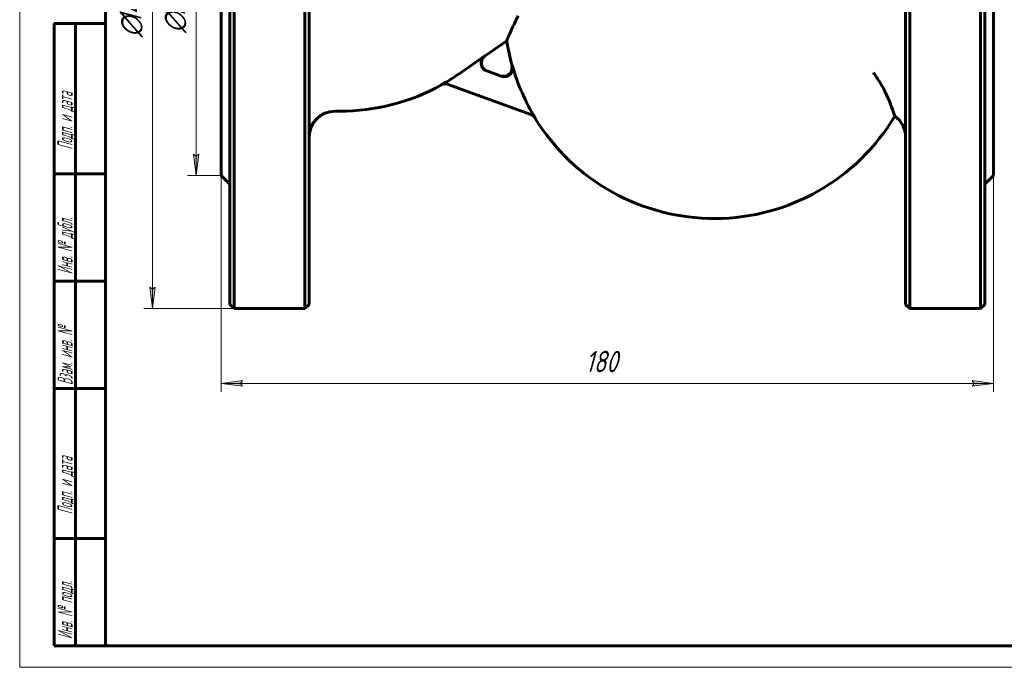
# Model space of a CAD drawing. Header units: millimetres. Extents: x 0 to 420, y 0 to 297.
# Tile 1 of 3: x 0 to 229, y 0 to 151. Entities that reach past the tile are written whole.
import ezdxf

# ---------------------------------------------------------------- set-up
doc = ezdxf.new("R2010")
doc.units = ezdxf.units.MM
doc.linetypes.add('K5LT_BASIC', pattern=[0])
doc.linetypes.add('K5LT_THIN', pattern=[0])
doc.layers.add('Системный слой', color=7, linetype='Continuous')
doc.layers.add('Системный слой (1)', color=251, linetype='Continuous', true_color=0x6c6c6c)
doc.styles.add('KDIMTEXTSTYLE', font='GOST_AU.SHX', dxfattribs={"width": 0.96, "oblique": 15, "height": 5})
doc.styles.add('KTEXTSTYLE', font='GOST_AU.SHX', dxfattribs={"width": 0.56, "height": 5})
doc.dimstyles.new('KDIMSTYLE (1.00)', dxfattribs={"dimtxt": 5, "dimasz": 1, "dimexe": 2, "dimexo": 0, "dimgap": 1, "dimtad": 1, "dimtxsty": 'KDIMTEXTSTYLE', "dimsah": 1, "dimcen": 0, "dimdle": 1, "dimadec": 0, "dimazin": 0, "dimtfac": 0.667, "dimtmove": 0, "dimatfit": 3, "dimfxl": 1, "dimtvp": 1, "dimtolj": 1, "dimtzin": 0, "dimarcsym": 0})

# ---------------------------------------------------------------- blocks, each defined once
blk = doc.blocks.new('U17')
at = {"layer": 'Системный слой (1)', "color": 143, "linetype": 'K5LT_BASIC', "lineweight": 60, "true_color": 0x33acca}
for p, q in [((224.96, 222.58), (224.96, 153.58)), ((224.96, 153.58), (224.96, 84.58))]:
    blk.add_line(p, q, dxfattribs=at)
blk = doc.blocks.new('U18')
at = {"layer": 'Системный слой (1)', "color": 143, "linetype": 'K5LT_BASIC', "lineweight": 60, "true_color": 0x33acca}
for p, q in [((46.96, 153.58), (46.96, 192.58)), ((46.96, 114.58), (46.96, 153.58))]:
    blk.add_line(p, q, dxfattribs=at)
blk = doc.blocks.new('U20')
at = {"layer": 'Системный слой (1)', "color": 143, "linetype": 'K5LT_BASIC', "lineweight": 60, "true_color": 0x33acca}
for start, end in [(188.8833, 195.8449), (211.4139, 329.1397)]:
    blk.add_arc((161.91, 153.58), 49, start, end, dxfattribs=at)
blk = doc.blocks.new('U22')
at = {"layer": 'Системный слой (1)', "color": 143, "linetype": 'K5LT_BASIC', "lineweight": 60, "true_color": 0x33acca}
for p, q in [((206.46, 153.58), (206.46, 222.58)), ((206.46, 84.58), (206.46, 153.58))]:
    blk.add_line(p, q, dxfattribs=at)
blk = doc.blocks.new('U23')
at = {"layer": 'Системный слой (1)', "color": 143, "linetype": 'K5LT_BASIC', "lineweight": 60, "true_color": 0x33acca}
for p, q in [((114.64, 138.77), (114.77, 140.2)), ((112.16, 137.77), (113.6, 137.8)), ((113.6, 137.8), (114.64, 138.77))]:
    blk.add_line(p, q, dxfattribs=at)
blk = doc.blocks.new('U24')
at = {"layer": 'Системный слой (1)', "color": 143, "linetype": 'K5LT_BASIC', "lineweight": 60, "true_color": 0x33acca}
for p, q in [((48.96, 222.58), (48.96, 153.58)), ((48.96, 153.58), (48.96, 84.58))]:
    blk.add_line(p, q, dxfattribs=at)
blk = doc.blocks.new('U28')
at = {"layer": 'Системный слой (1)', "color": 143, "linetype": 'K5LT_BASIC', "lineweight": 60, "true_color": 0x33acca}
for p, q in [((226.96, 153.58), (226.96, 192.58)), ((226.96, 114.58), (226.96, 153.58))]:
    blk.add_line(p, q, dxfattribs=at)
blk = doc.blocks.new('U29')
at = {"layer": 'Системный слой (1)', "color": 143, "linetype": 'K5LT_BASIC', "lineweight": 60, "true_color": 0x33acca}
for p, q in [((67.46, 153.58), (67.46, 222.58)), ((67.46, 84.58), (67.46, 153.58))]:
    blk.add_line(p, q, dxfattribs=at)
blk = doc.blocks.new('D4')
at = {"layer": 'Системный слой (1)'}
for points in [[(46.96, 66.16), (51.96, 66.82), (51.46, 66.16), (51.96, 65.5)], [(226.96, 66.16), (221.96, 66.82), (222.46, 66.16), (221.96, 65.5)]]:
    blk.add_hatch(color=7, dxfattribs=at).paths.add_polyline_path(points)
at = {"layer": 'Системный слой (1)', "color": 7, "linetype": 'K5LT_THIN', "lineweight": 18, "true_color": 0xffffff}
for p, q in [((46.96, 114.58), (46.96, 64.16)), ((226.96, 114.58), (226.96, 64.16)), ((46.96, 66.16), (51.96, 66.82)), ((51.96, 66.82), (51.46, 66.16)), ((222.46, 66.16), (221.96, 66.82)), ((221.96, 66.82), (226.96, 66.16)), ((51.96, 65.5), (46.96, 66.16)), ((51.46, 66.16), (51.96, 65.5)), ((226.96, 66.16), (221.96, 65.5)), ((221.96, 65.5), (222.46, 66.16))]:
    blk.add_line(p, q, dxfattribs=at)
blk.add_wipeout([(131.82, 67.16), (131.82, 74.54), (141.69, 74.54), (141.69, 67.16)]).dxf.layer = 'Системный слой (1)'
blk.add_line((46.96, 66.16), (226.96, 66.16), dxfattribs=at)
at = {"layer": 'Системный слой (1)', "color": 7, "insert": (131.82, 73.75), "char_height": 5, "attachment_point": 1, "style": 'KTEXTSTYLE'}
blk.add_mtext('\\H5.0;\\W1.000;\\Q15;\\Q15;\\W0.960;180', dxfattribs=at)
blk = doc.blocks.new('KDIMARROW_01')
at = {"layer": 'Системный слой'}
blk.add_hatch(color=0, dxfattribs=at).paths.add_polyline_path([(-5, -0.66), (0, 0), (-5, 0.66), (-4.5, 0)])
at = {"layer": 'Системный слой', "color": 0, "linetype": 'K5LT_THIN', "lineweight": 18}
for p, q in [((-4.5, 0), (-5, 0.66)), ((-5, 0.66), (0, 0)), ((0, 0), (-5, -0.66)), ((-5, -0.66), (-4.5, 0))]:
    blk.add_line(p, q, dxfattribs=at)
at = {"layer": 'Системный слой (1)', "color": 0, "linetype": 'K5LT_THIN', "lineweight": 18}
blk.add_line((321.52, 153.58), (320.52, 153.58), dxfattribs=at)
blk = doc.blocks.new('D5')
at = {"layer": 'Системный слой (1)'}
for points in [[(31.61, 218.58), (30.96, 223.58), (30.3, 218.58), (30.96, 219.08)], [(30.96, 83.58), (31.61, 88.58), (30.96, 88.08), (30.3, 88.58)]]:
    blk.add_hatch(color=7, dxfattribs=at).paths.add_polyline_path(points)
at = {"layer": 'Системный слой (1)', "color": 7, "linetype": 'K5LT_THIN', "lineweight": 18, "true_color": 0xffffff}
for p, q in [((58.21, 223.58), (28.96, 223.58)), ((30.3, 218.58), (30.96, 223.58)), ((30.96, 223.58), (31.61, 218.58)), ((30.96, 219.08), (30.3, 218.58)), ((31.61, 218.58), (30.96, 219.08)), ((30.96, 83.58), (30.3, 88.58)), ((30.3, 88.58), (30.96, 88.08)), ((30.96, 88.08), (31.61, 88.58)), ((31.61, 88.58), (30.96, 83.58)), ((58.21, 83.58), (28.96, 83.58))]:
    blk.add_line(p, q, dxfattribs=at)
blk.add_wipeout([(29.96, 146.85), (22.57, 146.85), (22.57, 159.77), (29.96, 159.77)]).dxf.layer = 'Системный слой (1)'
blk.add_line((30.96, 83.58), (30.96, 223.58), dxfattribs=at)
at = {"layer": 'Системный слой (1)', "color": 7, "char_height": 5, "attachment_point": 1, "rotation": 90, "style": 'KTEXTSTYLE'}
for s, insert in [('\\H5.0;\\W1.000;\\Q15;\\Q15;\\W0.960;140', (23.37, 150.15)), ('\\H5.0;\\W1.000;\\Q15;\\Q15;\\W0.960;∅', (23.37, 146.85))]:
    blk.add_mtext(s, dxfattribs=dict(at, insert=insert))
blk = doc.blocks.new('D6')
at = {"layer": 'Системный слой (1)'}
for points in [[(41.79, 187.58), (41.14, 192.58), (40.48, 187.58), (41.14, 188.08)], [(41.14, 114.58), (41.79, 119.58), (41.14, 119.08), (40.48, 119.58)]]:
    blk.add_hatch(color=7, dxfattribs=at).paths.add_polyline_path(points)
at = {"layer": 'Системный слой (1)', "color": 7, "linetype": 'K5LT_THIN', "lineweight": 18, "true_color": 0xffffff}
for p, q in [((46.96, 192.58), (39.14, 192.58)), ((40.48, 187.58), (41.14, 192.58)), ((41.14, 192.58), (41.79, 187.58)), ((41.14, 188.08), (40.48, 187.58)), ((41.79, 187.58), (41.14, 188.08)), ((41.14, 114.58), (40.48, 119.58)), ((40.48, 119.58), (41.14, 119.08)), ((41.14, 119.08), (41.79, 119.58)), ((41.79, 119.58), (41.14, 114.58)), ((46.96, 114.58), (39.14, 114.58))]:
    blk.add_line(p, q, dxfattribs=at)
blk.add_wipeout([(40.14, 147.84), (32.75, 147.84), (32.75, 158.86), (40.14, 158.86)]).dxf.layer = 'Системный слой (1)'
blk.add_line((41.14, 114.58), (41.14, 192.58), dxfattribs=at)
at = {"layer": 'Системный слой (1)', "color": 7, "char_height": 5, "attachment_point": 1, "rotation": 90, "style": 'KTEXTSTYLE'}
for s, insert in [('\\H5.0;\\W1.000;\\Q15;\\Q15;\\W0.960;78', (33.55, 151.14)), ('\\H5.0;\\W1.000;\\Q15;\\Q15;\\W0.960;∅', (33.55, 147.84))]:
    blk.add_mtext(s, dxfattribs=dict(at, insert=insert))
blk = doc.blocks.new('U36')
at = {"color": 7, "linetype": 'K5LT_THIN', "lineweight": 18, "true_color": 0xffffff}
for p, q in [((0, 0), (0, 297)), ((420, 0), (0, 0))]:
    blk.add_line(p, q, dxfattribs=at)
at = {"color": 143, "linetype": 'K5LT_BASIC', "lineweight": 60, "true_color": 0x33acca}
for p, q in [((20, 5), (20, 292)), ((8, 5), (8, 150)), ((20, 150), (8, 150)), ((13, 5), (13, 150)), ((20, 115), (8, 115)), ((20, 90), (8, 90)), ((20, 65), (8, 65)), ((20, 30), (8, 30)), ((20, 5), (8, 5)), ((415, 5), (20, 5))]:
    blk.add_line(p, q, dxfattribs=at)
at = {"color": 7, "char_height": 3.5, "attachment_point": 1, "rotation": 90, "style": 'KTEXTSTYLE'}
for s, insert in [('\\H5.0;\\W1.000;\\Q15;\\Q15;\\W0.560;\\H3.50;Подп. и дата', (8.82, 120.66)), ('\\H5.0;\\W1.000;\\Q15;\\Q15;\\W0.560;\\H3.50;Инв. № дубл.', (8.82, 91.57)), ('\\H5.0;\\W1.000;\\Q15;\\Q15;\\W0.560;\\H3.50;Взам. инв. №', (8.82, 65.8)), ('\\H5.0;\\W1.000;\\Q15;\\Q15;\\W0.560;\\H3.50;Подп. и дата', (8.82, 35.66)), ('\\H5.0;\\W1.000;\\Q15;\\Q15;\\W0.560;\\H3.50;Инв. № подл.', (8.82, 6.57))]:
    blk.add_mtext(s, dxfattribs=dict(at, insert=insert))

msp = doc.modelspace()

# ---------------------------------------------------------------- linework, layer by layer
at = {"layer": 'Системный слой (1)', "color": 143, "linetype": 'K5LT_BASIC', "lineweight": 60, "true_color": 0x33acca}
for p, q in [((49.962, 83.576), (49.962, 153.576)), ((66.462, 153.576), (66.462, 83.576)), ((207.462, 153.576), (207.462, 83.576)), ((223.962, 83.576), (223.962, 153.576)), ((108.449, 142.474), (113.498, 146.009)), ((102.658, 138.476), (108.393, 142.492)), ((112.214, 137.754), (108.862, 138.974)), ((99.901, 135.851), (119.135, 128.85)), ((73.462, 129.576), (74.58, 129.576)), ((46.962, 114.576), (48.962, 112.576)), ((226.962, 114.576), (224.962, 112.576)), ((48.962, 84.576), (49.962, 83.576)), ((66.462, 83.576), (49.962, 83.576)), ((67.462, 84.576), (66.462, 83.576)), ((206.462, 84.576), (207.462, 83.576)), ((223.962, 83.576), (207.462, 83.576)), ((224.962, 84.576), (223.962, 83.576))]:
    msp.add_line(p, q, dxfattribs=at)
for centre, radius, start, end in [((161.911, 153.576), 48.953, 195.88617, 211.48553), ((74.58, 178.576), 48.953, 298.90609, 305), ((74.58, 178.576), 49, 270, 298.95583), ((73.462, 123.576), 6, 90, 180), ((200.462, 123.576), 6, 0, 54.18685)]:
    msp.add_arc(centre, radius, start, end, dxfattribs=at)
for points, knots in [([(113.498, 146.009), (113.498, 146.009), (113.499, 146.01), (113.506, 146.027), (113.532, 146.088), (113.648, 146.36), (113.764, 146.629), (114.107, 147.416), (114.35, 147.964), (115.039, 149.476), (115.544, 150.557), (116.176, 151.829)], [1.6624809, 1.6624809, 1.6624809, 1.6624809, 1.6920647, 1.6920647, 1.8916956, 1.8916956, 2.1968787, 2.1968787, 2.5578165, 2.5578165, 3.0520357, 3.0520357, 3.0520357, 3.0520357]), ([(108.393, 142.492), (108.332, 142.449), (108.274, 142.403), (108.163, 142.305), (108.11, 142.253), (108.01, 142.142), (107.963, 142.084), (107.898, 141.995), (107.878, 141.965), (107.816, 141.869), (107.778, 141.801), (107.71, 141.661), (107.68, 141.589), (107.63, 141.445), (107.609, 141.373), (107.587, 141.273), (107.581, 141.245), (107.563, 141.143), (107.553, 141.069), (107.543, 140.92), (107.542, 140.845), (107.548, 140.696), (107.555, 140.623), (107.572, 140.515), (107.578, 140.479), (107.597, 140.392), (107.61, 140.34), (107.646, 140.218), (107.671, 140.149), (107.73, 140.013), (107.763, 139.946), (107.829, 139.831), (107.859, 139.782), (107.934, 139.673), (107.98, 139.613), (108.078, 139.499), (108.13, 139.445), (108.228, 139.354), (108.272, 139.315), (108.377, 139.232), (108.439, 139.189), (108.565, 139.111), (108.629, 139.075), (108.75, 139.018), (108.805, 138.995), (108.862, 138.974)], [0, 0, 0, 0, 0.02223064, 0.02223064, 0.04473178, 0.04473178, 0.06719527, 0.06719527, 0.07810251, 0.07810251, 0.1015768, 0.1015768, 0.12505109, 0.12505109, 0.14757756, 0.14757756, 0.1560283, 0.1560283, 0.17846514, 0.17846514, 0.20101303, 0.20101303, 0.22316245, 0.22316245, 0.23397122, 0.23397122, 0.25004257, 0.25004257, 0.27223046, 0.27223046, 0.29488657, 0.29488657, 0.31211352, 0.31211352, 0.33468839, 0.33468839, 0.35729993, 0.35729993, 0.37492677, 0.37492677, 0.39755453, 0.39755453, 0.41964973, 0.41964973, 0.43776378, 0.43776378, 0.43776378, 0.43776378]), ([(108.449, 142.474), (108.448, 142.473), (108.448, 142.473), (108.446, 142.472), (108.445, 142.471), (108.441, 142.468), (108.438, 142.466), (108.431, 142.461), (108.426, 142.457), (108.412, 142.447), (108.402, 142.44), (108.374, 142.419), (108.356, 142.405), (108.303, 142.361), (108.268, 142.331), (108.17, 142.24), (108.11, 142.176), (107.998, 142.04), (107.946, 141.968), (107.852, 141.817), (107.81, 141.739), (107.738, 141.579), (107.708, 141.497), (107.658, 141.331), (107.639, 141.247), (107.61, 141.074), (107.602, 140.985), (107.596, 140.806), (107.599, 140.716), (107.617, 140.54), (107.632, 140.453), (107.672, 140.285), (107.697, 140.204), (107.758, 140.048), (107.793, 139.973), (107.875, 139.82), (107.923, 139.743), (108.031, 139.595), (108.09, 139.523), (108.219, 139.389), (108.288, 139.325), (108.433, 139.21), (108.509, 139.157), (108.664, 139.065), (108.743, 139.024), (108.854, 138.978), (108.882, 138.967), (108.911, 138.956)], [0, 0, 0, 0, 0.0053074, 0.0053074, 0.0265371, 0.0265371, 0.0689964, 0.0689964, 0.1486076, 0.1486076, 0.3025226, 0.3025226, 0.6050451, 0.6050451, 1.2047828, 1.2047828, 2.3531436, 2.3531436, 3.5145221, 3.5145221, 4.6723783, 4.6723783, 5.8081819, 5.8081819, 6.9364958, 6.9364958, 8.1028301, 8.1028301, 9.274494, 9.274494, 10.4246259, 10.4246259, 11.5320338, 11.5320338, 12.6128106, 12.6128106, 13.7972018, 13.7972018, 15.0107257, 15.0107257, 16.2318812, 16.2318812, 17.4335399, 17.4335399, 18.5973995, 18.5973995, 19, 19, 19, 19]), ([(112.214, 137.754), (112.283, 137.729), (112.353, 137.708), (112.496, 137.674), (112.57, 137.661), (112.718, 137.643), (112.793, 137.638), (112.907, 137.637), (112.945, 137.637), (113.058, 137.642), (113.133, 137.65), (113.282, 137.673), (113.356, 137.688), (113.5, 137.727), (113.57, 137.75), (113.673, 137.79), (113.706, 137.804), (113.807, 137.849), (113.873, 137.884), (113.965, 137.938), (113.992, 137.955), (114.082, 138.016), (114.143, 138.062), (114.259, 138.161), (114.314, 138.214), (114.417, 138.325), (114.465, 138.383), (114.554, 138.503), (114.595, 138.566), (114.67, 138.694), (114.704, 138.76), (114.748, 138.86), (114.762, 138.894), (114.777, 138.933), (114.779, 138.939), (114.807, 139.015), (114.828, 139.085), (114.863, 139.229), (114.877, 139.303), (114.894, 139.433), (114.898, 139.49), (114.904, 139.622), (114.903, 139.697), (114.893, 139.845), (114.883, 139.919), (114.859, 140.054), (114.845, 140.115), (114.827, 140.176)], [0, 0, 0, 0, 0.02196817, 0.02196817, 0.04438603, 0.04438603, 0.06709679, 0.06709679, 0.07851872, 0.07851872, 0.10116488, 0.10116488, 0.12387123, 0.12387123, 0.1461598, 0.1461598, 0.15696503, 0.15696503, 0.17952051, 0.17952051, 0.18917538, 0.18917538, 0.2121849, 0.2121849, 0.23519441, 0.23519441, 0.25763499, 0.25763499, 0.2801841, 0.2801841, 0.30232888, 0.30232888, 0.31319132, 0.31319132, 0.31510564, 0.31510564, 0.33732803, 0.33732803, 0.35984032, 0.35984032, 0.37703359, 0.37703359, 0.3995448, 0.3995448, 0.42186002, 0.42186002, 0.44091078, 0.44091078, 0.44091078, 0.44091078]), ([(99.901, 135.851), (99.832, 135.876), (99.761, 135.897), (99.617, 135.931), (99.544, 135.945), (99.395, 135.963), (99.32, 135.968), (99.207, 135.97), (99.169, 135.969), (99.054, 135.964), (98.977, 135.957), (98.823, 135.933), (98.747, 135.917), (98.598, 135.876), (98.524, 135.851), (98.385, 135.795), (98.318, 135.763), (98.25, 135.726), (98.246, 135.724), (98.242, 135.722)], [0, 0, 0, 0, 0.02209691, 0.02209691, 0.04458773, 0.04458773, 0.06724651, 0.06724651, 0.07858727, 0.07858727, 0.10190458, 0.10190458, 0.12522189, 0.12522189, 0.14852663, 0.14852663, 0.17054508, 0.17054508, 0.17183137, 0.17183137, 0.17183137, 0.17183137]), ([(203.973, 128.442), (203.973, 128.442), (203.937, 128.553), (203.745, 129.121), (203.537, 129.731), (202.588, 132.248), (201.605, 134.59), (200.462, 136.352)], [12.5894356, 12.5894356, 12.5894356, 12.5894356, 12.9459462, 12.9459462, 13.5036531, 13.5036531, 14.6425822, 14.6425822, 14.6425822, 14.6425822]), ([(120.165, 128.009), (120.126, 128.072), (120.084, 128.133), (119.992, 128.251), (119.942, 128.308), (119.836, 128.416), (119.78, 128.468), (119.662, 128.563), (119.602, 128.608), (119.475, 128.69), (119.41, 128.727), (119.275, 128.794), (119.206, 128.824), (119.135, 128.85)], [0, 0, 0, 0, 0.02217081, 0.02217081, 0.0450243, 0.0450243, 0.06787778, 0.06787778, 0.09047856, 0.09047856, 0.1131277, 0.1131277, 0.13577684, 0.13577684, 0.13577684, 0.13577684])]:
    msp.add_open_spline(points, degree=3, knots=knots, dxfattribs=at)
for points in [[(200.462, 136.352), (200.004, 137.058), (199.513, 137.802), (198.992, 138.576)], [(98.302, 135.702), (98.801, 135.977), (99.419, 136.026), (99.955, 135.831)], [(120.093, 128.037), (119.859, 128.42), (119.492, 128.72), (119.07, 128.874)]]:
    msp.add_open_spline(points, degree=3, dxfattribs=at)

# ---------------------------------------------------------------- block references
at = {"layer": 'Системный слой (1)'}
for name in ['U24', 'U29', 'U22', 'U17', 'U18', 'U28', 'U20', 'U23']:
    msp.add_blockref(name, (0, 0), dxfattribs=at)

# ---------------------------------------------------------------- next in the draw order: dimensions: what is measured, and where the dimension line sits
at = {"layer": 'Системный слой (1)', "color": 7}
dim = msp.add_linear_dim(base=(46.962, 66.159), p1=(226.962, 114.576), p2=(46.962, 114.576), dimstyle='KDIMSTYLE (1.00)', override={"dimexo": 0, "dimpost": '\\H5.0;\\W0.960;\\Q15;<>', "dimblk1": 'KDIMARROW_01', "dimblk2": 'KDIMARROW_01', "dimse1": 0, "dimse2": 0, "dimclrt": 7, "dimtol": 1, "dimtp": 0, "dimtm": 0, "dimtdec": 5, "dimtolj": 1}, dxfattribs=at)
dim.commit()
dim.dimension.update_dxf_attribs({"geometry": 'D4', "text_midpoint": (136.962, 66.159), "dimtype": 160})

# ---------------------------------------------------------------- next in the draw order: dimensions: what is measured, and where the dimension line sits
dim = msp.add_linear_dim(base=(30.956, 83.576), p1=(58.212, 223.576), p2=(58.212, 83.576), angle=90, dimstyle='KDIMSTYLE (1.00)', override={"dimexo": 0, "dimpost": '\\H5.0;\\W0.960;\\Q15;∅<>', "dimblk1": 'KDIMARROW_01', "dimblk2": 'KDIMARROW_01', "dimse1": 0, "dimse2": 0, "dimclrt": 7, "dimtol": 1, "dimtp": 0, "dimtm": 0, "dimtdec": 5, "dimtolj": 1}, dxfattribs=at)
dim.commit()
dim.dimension.update_dxf_attribs({"geometry": 'D5', "text_midpoint": (30.956, 153.576), "dimtype": 160})

# ---------------------------------------------------------------- next in the draw order: dimensions: what is measured, and where the dimension line sits
dim = msp.add_linear_dim(base=(41.137, 114.576), p1=(46.962, 192.576), p2=(46.962, 114.576), angle=90, dimstyle='KDIMSTYLE (1.00)', override={"dimexo": 0, "dimpost": '\\H5.0;\\W0.960;\\Q15;∅<>', "dimblk1": 'KDIMARROW_01', "dimblk2": 'KDIMARROW_01', "dimse1": 0, "dimse2": 0, "dimclrt": 7, "dimtol": 1, "dimtp": 0, "dimtm": 0, "dimtdec": 5, "dimtolj": 1}, dxfattribs=at)
dim.commit()
dim.dimension.update_dxf_attribs({"geometry": 'D6', "text_midpoint": (41.137, 153.576), "dimtype": 160})

# ---------------------------------------------------------------- next in the draw order: block references
msp.add_blockref('U36', (0, 0))

doc.saveas('drawing.dxf')
